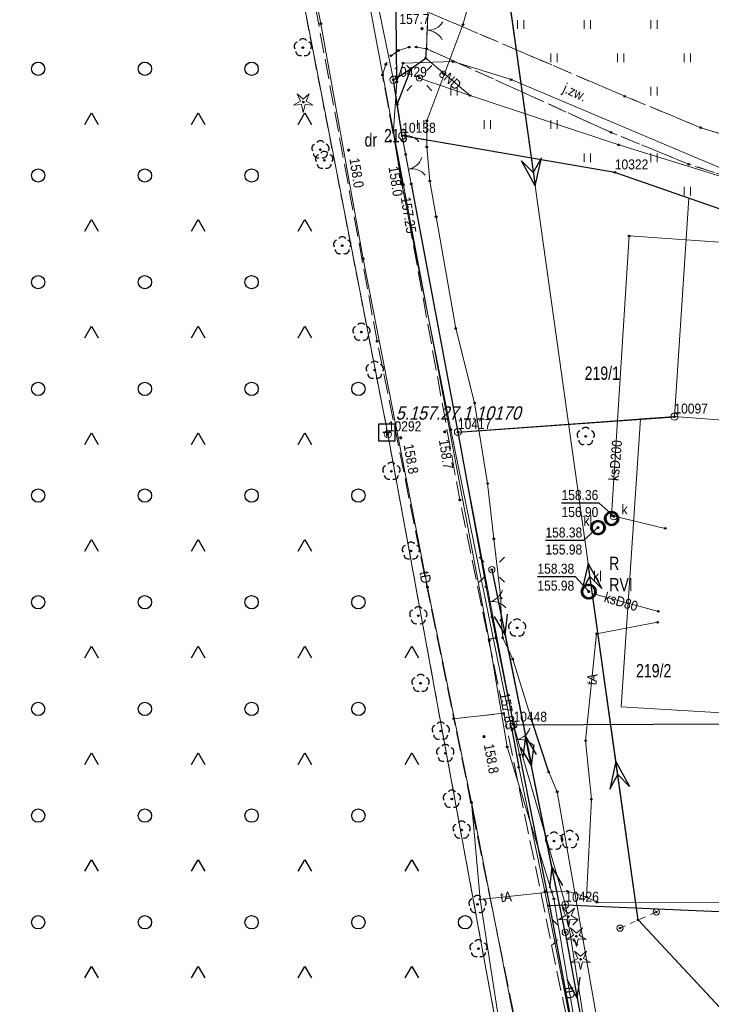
# Model space of a CAD drawing. Header units: metres. Extents: x 5548743 to 5556416, y 5707500 to 5714000.
# Tile 71 of 244: x 5554610 to 5554688, y 5709340 to 5709450. Entities that reach past the tile are written whole.
import ezdxf
from ezdxf.enums import TextEntityAlignment as Align

# ---------------------------------------------------------------- set-up
doc = ezdxf.new("R2010")
doc.units = ezdxf.units.M
for name, pattern in [('1.5_0.75', [2.25, 1.5, -0.75]), ('2.25_0.75', [3, 2.25, -0.75]), ('219-1000', [0]), ('otob_1000', [0]), ('otof_1000', [0]), ('suep_nn_1000', [0]), ('suep_wn_1000', [0]), ('supp_1000', [1.25, 0.625, -0.625])]:
    doc.linetypes.add(name, pattern=pattern)
doc.layers.get('0').update_dxf_attribs({"color": 2, "lineweight": 5})
doc.styles.get("Standard").update_dxf_attribs({"font": 'Working1250', "width": 0.75})
doc.linetypes.add('902-1000', pattern='A,5,0,[1,ksztalty.shx,S=1,R=0,X=0,Y=0],5', length=10)

# ---------------------------------------------------------------- blocks, each defined once
blk = doc.blocks.new('202')
at = {"color": 0, "linetype": 'Continuous', "lineweight": 0}
blk.add_circle((0, 0), 0.4, dxfattribs=at)
blk = doc.blocks.new('203')
at = {"linetype": 'Continuous', "lineweight": 0}
h = blk.add_hatch(color=0, dxfattribs=at)
edge = h.paths.add_edge_path()
edge.add_arc((0, 0), 0.09, 0, 360)
blk = doc.blocks.new('TU04')
at = {"color": 0, "linetype": 'Continuous', "lineweight": 13}
for p, q in [((0, 0), (0, 1)), ((0.7, 0), (0.7, 1))]:
    blk.add_line(p, q, dxfattribs=at)
blk = doc.blocks.new('SUEP3')
at = {"color": 0, "linetype": 'Continuous'}
for p, q in [((18.004, 0), (15.004, 1.125)), ((15.004, 1.125), (16.504, 0)), ((40.504, 0), (37.504, 1.125)), ((37.504, 1.125), (39.004, 0)), ((0, 0), (18.004, 0)), ((18.004, 0), (15.004, -1.125)), ((16.504, 0), (15.004, -1.125)), ((18.004, 0), (40.504, 0)), ((40.504, 0), (37.504, -1.125)), ((39.004, 0), (37.504, -1.125))]:
    blk.add_line(p, q, dxfattribs=at)
blk = doc.blocks.new('OP021')
at = {"linetype": 'Continuous', "lineweight": 13}
h = blk.add_hatch(color=0, dxfattribs=at)
edge = h.paths.add_edge_path()
edge.add_arc((0, 0), 0.1, 0, 360)
at = {"color": 0, "linetype": 'Continuous', "lineweight": -3}
for centre, start, end in [((-0.476, 0.154), 110.388, 213.756), ((0, 0.5), 38.316, 141.684), ((0.476, 0.154), 326.244, 69.612), ((-0.294, -0.404), 182.272, 285.64), ((0.294, -0.404), 254.36, 357.728), ((0.294, -0.404), 254.36, 357.728)]:
    blk.add_arc(centre, 0.5, start, end, dxfattribs=at)
blk = doc.blocks.new('SUEP1')
at = {"color": 0, "linetype": 'Continuous'}
for p, q in [((0, 0), (7.5, 0)), ((7.5, 0), (5.25, 0.75)), ((7.5, 0), (5.25, -0.75)), ((7.5, 0), (22.5, 0)), ((22.5, 0), (20.25, 0.75)), ((22.5, 0), (20.25, -0.75))]:
    blk.add_line(p, q, dxfattribs=at)
blk = doc.blocks.new('US15')
at = {"color": 0, "linetype": 'Continuous', "lineweight": 13}
blk.add_circle((0, 0), 0.35, dxfattribs=at)
blk = doc.blocks.new('OP011')
at = {"linetype": 'Continuous', "lineweight": 13}
h = blk.add_hatch(color=0, dxfattribs=at)
edge = h.paths.add_edge_path()
edge.add_arc((0, 0), 0.1, 0, 360)
at = {"color": 0, "linetype": 'Continuous', "lineweight": 13}
for p, q in [((-1.099, -0.357), (-0.324, 0.105)), ((-0.324, 0.105), (-0.679, 0.935)), ((-0.679, 0.935), (0, 0.341)), ((0, 0.341), (0.679, 0.935)), ((0.679, 0.935), (0.324, 0.105)), ((0.324, 0.105), (1.099, -0.357)), ((-0.2, -0.275), (-1.099, -0.357)), ((-0.2, -0.275), (0, -1.155)), ((0, -1.155), (0.2, -0.275)), ((1.099, -0.357), (0.2, -0.275))]:
    blk.add_line(p, q, dxfattribs=at)
blk = doc.blocks.new('PW01')
at = {"linetype": 'Continuous', "lineweight": 13}
h = blk.add_hatch(color=0, dxfattribs=at)
edge = h.paths.add_edge_path()
edge.add_arc((0, 0), 0.18, 0, 360)
blk = doc.blocks.new('US22')
at = {"color": 0, "linetype": 'Continuous', "lineweight": 0}
blk.add_circle((0, 0), 0.4, dxfattribs=at)
blk = doc.blocks.new('SM05')
at = {"color": 0, "linetype": 'Continuous', "lineweight": 13}
blk.add_circle((0, 0), 0.35, dxfattribs=at)
blk = doc.blocks.new('OK02')
at = {"color": 0, "linetype": 'Continuous', "lineweight": 0}
for centre, start, end in [((-2, 0), 0, 60), ((2, 0), 120, 180)]:
    blk.add_arc(centre, 2, start, end, dxfattribs=at)
blk = doc.blocks.new('SM01')
at = {"color": 0, "linetype": 'Continuous', "lineweight": 13}
for p, q in [((-0.848, 0.848), (-1.414, 1.414)), ((0.849, 0.848), (1.414, 1.414)), ((-0.848, -0.849), (-1.414, -1.414)), ((0.849, -0.849), (1.414, -1.414))]:
    blk.add_line(p, q, dxfattribs=at)
blk.add_circle((0, 0), 0.35, dxfattribs=at)
blk = doc.blocks.new('OK04')
at = {"color": 0, "linetype": 'Continuous', "lineweight": 0}
blk.add_arc((2, 0), 2, 120, 180, dxfattribs=at)
blk = doc.blocks.new('OTZK3')
at = {"color": 0, "linetype": 'Continuous'}
for p, q in [((-0.75, -0.433), (0, 0.866)), ((0, 0.866), (0.75, -0.433))]:
    blk.add_line(p, q, dxfattribs=at)
blk = doc.blocks.new('OTZK1')
at = {"color": 0, "linetype": 'Continuous'}
blk.add_circle((0, 0), 0.75, dxfattribs=at)
blk = doc.blocks.new('PIKIETAW1891')
at = {"color": 0}
blk.add_circle((0, 0), 0.09, dxfattribs=at)
blk = doc.blocks.new('OSSP')
at = {"color": 0}
for p, q in [((-0.939, 0.938), (-0.939, -0.938)), ((-0.939, 0.938), (-0.939, -0.938)), ((0.936, 0.938), (-0.939, 0.938)), ((0.936, 0.938), (-0.939, 0.938)), ((0.45, 0), (-0.45, 0)), ((0.45, 0), (-0.45, 0)), ((0, -0.45), (0, 0.45)), ((0, -0.45), (0, 0.45)), ((0.936, -0.938), (0.936, 0.938)), ((0.936, -0.938), (0.936, 0.938)), ((-0.939, -0.938), (0.936, -0.938)), ((-0.939, -0.938), (0.936, -0.938))]:
    blk.add_line(p, q, dxfattribs=at)

msp = doc.modelspace()

# ---------------------------------------------------------------- linework, layer by layer
at = {"layer": '217-kontur klasyfikacyjny', "color": 3, "linetype": 'CONTINUOUS', "lineweight": 18, "flags": 128}
for points in [[(5554653.12, 5709437.43), (5554659.38, 5709404.11)], [(5554677.02, 5709433.31), (5554653.12, 5709437.43)], [(5554685.36, 5709430.41), (5554677.02, 5709433.31)], [(5554683.72, 5709405.85), (5554685.36, 5709430.41)], [(5554679.91, 5709405.58), (5554683.72, 5709405.85)], [(5554677.75, 5709373.2), (5554679.91, 5709405.58)], [(5554659.38, 5709404.11), (5554665.63, 5709371.19)], [(5554700.92, 5709371.8), (5554677.75, 5709373.2)], [(5554665.63, 5709371.19), (5554671.46, 5709350.94)], [(5554671.46, 5709350.94), (5554677.79, 5709311.3)], [(5554699.15, 5709349.73), (5554671.46, 5709350.94)], [(5554671.46, 5709350.94), (5554699.15, 5709349.73)]]:
    msp.add_lwpolyline(points, dxfattribs=at)
at = {"layer": '218-kontur użytku gruntowego', "color": 3, "linetype": 'CONTINUOUS', "lineweight": 18, "flags": 128}
for points in [[(5554648.67, 5709460.61), (5554652.12, 5709443.72)], [(5554652.12, 5709443.72), (5554648.67, 5709460.61)], [(5554651.5, 5709403.86), (5554641.74, 5709453.92)], [(5554641.74, 5709453.92), (5554651.5, 5709403.86)], [(5554652.12, 5709443.72), (5554653.12, 5709437.43)], [(5554653.12, 5709437.43), (5554652.12, 5709443.72)], [(5554653.12, 5709437.43), (5554677.02, 5709433.31)], [(5554653.12, 5709437.43), (5554659.38, 5709404.11)], [(5554677.02, 5709433.31), (5554653.12, 5709437.43)], [(5554659.38, 5709404.11), (5554653.12, 5709437.43)], [(5554677.02, 5709433.31), (5554685.36, 5709430.41)], [(5554685.36, 5709430.41), (5554677.02, 5709433.31)], [(5554683.72, 5709405.85), (5554685.36, 5709430.41)], [(5554685.36, 5709430.41), (5554683.72, 5709405.85)], [(5554685.36, 5709430.41), (5554717.41, 5709419.25)], [(5554717.41, 5709419.25), (5554685.36, 5709430.41)], [(5554679.91, 5709405.58), (5554683.72, 5709405.85)], [(5554683.72, 5709405.85), (5554679.91, 5709405.58)], [(5554677.75, 5709373.2), (5554679.91, 5709405.58)], [(5554679.91, 5709405.58), (5554677.75, 5709373.2)], [(5554677.29, 5709263.24), (5554651.5, 5709403.86)], [(5554651.5, 5709403.86), (5554677.29, 5709263.24)], [(5554659.38, 5709404.11), (5554665.63, 5709371.19)], [(5554665.63, 5709371.19), (5554659.38, 5709404.11)], [(5554700.92, 5709371.8), (5554677.75, 5709373.2)], [(5554677.75, 5709373.2), (5554700.92, 5709371.8)], [(5554665.63, 5709371.19), (5554671.46, 5709350.94)], [(5554671.46, 5709350.94), (5554665.63, 5709371.19)], [(5554671.46, 5709350.94), (5554677.79, 5709311.3)], [(5554699.15, 5709349.73), (5554671.46, 5709350.94)], [(5554671.46, 5709350.94), (5554699.15, 5709349.73)], [(5554677.79, 5709311.3), (5554671.46, 5709350.94)]]:
    msp.add_lwpolyline(points, dxfattribs=at)
at = {"layer": '219-działka ewidencyjna', "color": 7, "linetype": '219-1000', "lineweight": 18, "flags": 128}
for points in [[(5554648.67, 5709460.61), (5554652.12, 5709443.72)], [(5554651.5, 5709403.86), (5554641.74, 5709453.92)], [(5554652.12, 5709443.72), (5554653.12, 5709437.43)], [(5554653.12, 5709437.43), (5554677.02, 5709433.31)], [(5554653.12, 5709437.43), (5554659.38, 5709404.11)], [(5554677.02, 5709433.31), (5554717.41, 5709419.25)], [(5554683.72, 5709405.85), (5554659.38, 5709404.11)], [(5554683.72, 5709405.85), (5554690.62, 5709405.34)], [(5554651.5, 5709403.86), (5554677.29, 5709263.24)], [(5554659.38, 5709404.11), (5554665.63, 5709371.19)], [(5554665.63, 5709371.19), (5554671.46, 5709350.94)], [(5554671.46, 5709350.94), (5554699.15, 5709349.73)], [(5554671.46, 5709350.94), (5554677.79, 5709311.3)]]:
    msp.add_lwpolyline(points, dxfattribs=at)
at = {"layer": 'brama', "color": 7, "linetype": 'otob_1000', "lineweight": 18, "flags": 128}
for points in [[(5554656, 5709451.36), (5554655.85, 5709447.23)], [(5554653.5, 5709435.34), (5554654.13, 5709432.01)], [(5554662.54, 5709386.7), (5554663.21, 5709383.3)], [(5554665.63, 5709371.19), (5554666.32, 5709367.8)]]:
    msp.add_lwpolyline(points, dxfattribs=at)
at = {"layer": 'furtka', "color": 7, "linetype": 'otof_1000', "lineweight": 18, "flags": 128}
msp.add_lwpolyline([(5554653.12, 5709437.43), (5554653.5, 5709435.34)], dxfattribs=at)
at = {"layer": 'jezdnia', "color": 7, "linetype": '2.25_0.75', "lineweight": 18, "flags": 128}
for points in [[(5554658.91, 5709371.87), (5554664.53, 5709372.48), (5554659.59, 5709396.48), (5554650.9, 5709444.26), (5554651.28, 5709445.47), (5554651.86, 5709446.44), (5554652.7, 5709447.03), (5554653.9, 5709447.4), (5554654.71, 5709447.41), (5554655.85, 5709447.23), (5554656, 5709451.36), (5554653.44, 5709452.64), (5554652, 5709453.72), (5554650.59, 5709454.9), (5554649.2, 5709456.29), (5554648.4, 5709457.78), (5554639.8, 5709504.06), (5554632.33, 5709545.21), (5554629.23, 5709561.24), (5554627.12, 5709570.55), (5554621.55, 5709603.11), (5554618.97, 5709615.17), (5554615.23, 5709635.78), (5554612.33, 5709652.7), (5554606.36, 5709651.55), (5554608.39, 5709640.6), (5554611.47, 5709624.79), (5554615.91, 5709599.59), (5554620.58, 5709573.98), (5554624.02, 5709556.46), (5554630.29, 5709523.6), (5554636.37, 5709489.81), (5554643.04, 5709453.66), (5554650.3, 5709414.32)], [(5554655.85, 5709447.23), (5554676.6, 5709437.82), (5554685.33, 5709434.23), (5554692.83, 5709431.86), (5554692.5, 5709432.29), (5554704.87, 5709428.45), (5554705.72, 5709431.93), (5554693.8, 5709436.12), (5554686.67, 5709438.35), (5554678.15, 5709441.88), (5554656, 5709451.36)], [(5554676.47, 5709280.8), (5554681.97, 5709281.91), (5554673.27, 5709330.14), (5554664.53, 5709372.48), (5554658.91, 5709371.87), (5554667.57, 5709329.23)]]:
    msp.add_lwpolyline(points, close=True, dxfattribs=at)
at = {"layer": 'obudowa ochronna przewodu', "color": 7, "linetype": 'CONTINUOUS', "lineweight": 25, "flags": 128}
for points in [[(5554652.51, 5709443.5), (5554652.39, 5709455.14)], [(5554653.08, 5709431.98), (5554652.12, 5709438.04)], [(5554669.59, 5709365.87), (5554667.67, 5709371.77)], [(5554665.46, 5709370.64), (5554666.22, 5709366.41)]]:
    msp.add_lwpolyline(points, dxfattribs=at)
at = {"layer": 'ogrodzenie trwałe', "color": 7, "linetype": '902-1000', "lineweight": 25, "flags": 128}
for points in [[(5554654.11, 5709445), (5554655.76, 5709446.15), (5554655.85, 5709447.23)], [(5554652.56, 5709440.96), (5554652.12, 5709443.72), (5554654.11, 5709445)], [(5554652.56, 5709440.96), (5554654.11, 5709445)], [(5554653.12, 5709437.43), (5554652.56, 5709440.96)], [(5554717.54, 5709416.42), (5554717.41, 5709419.25), (5554677.02, 5709433.31), (5554653.12, 5709437.43)], [(5554654.13, 5709432.01), (5554659.38, 5709404.11)], [(5554659.38, 5709404.11), (5554683.73, 5709405.83)], [(5554659.38, 5709404.11), (5554662.54, 5709386.7)], [(5554663.21, 5709383.3), (5554665.63, 5709371.19)], [(5554665.63, 5709371.19), (5554689.3, 5709371.3), (5554690.08, 5709379.58)], [(5554666.32, 5709367.8), (5554669.66, 5709350.84)], [(5554669.66, 5709350.84), (5554671.46, 5709350.94), (5554699.15, 5709349.73)], [(5554669.66, 5709350.84), (5554672.91, 5709333.58)]]:
    msp.add_lwpolyline(points, dxfattribs=at)
at = {"layer": 'osadnik  szambo', "color": 34, "linetype": 'CONTINUOUS', "lineweight": 18, "flags": 128}
for points in [[(5554675.57, 5709392.77), (5554675.44, 5709392.7), (5554675.29, 5709392.64), (5554675.14, 5709392.63), (5554674.99, 5709392.65), (5554674.84, 5709392.69), (5554674.71, 5709392.77), (5554674.59, 5709392.87), (5554674.5, 5709393), (5554674.44, 5709393.13), (5554674.4, 5709393.28), (5554674.4, 5709393.43), (5554674.44, 5709393.58), (5554674.49, 5709393.73), (5554674.58, 5709393.85), (5554674.7, 5709393.95), (5554674.83, 5709394.02), (5554674.98, 5709394.08), (5554675.13, 5709394.09), (5554675.28, 5709394.07), (5554675.43, 5709394.03), (5554675.56, 5709393.95), (5554675.67, 5709393.85), (5554675.76, 5709393.72), (5554675.83, 5709393.59), (5554675.86, 5709393.44), (5554675.86, 5709393.29), (5554675.83, 5709393.14), (5554675.77, 5709392.99), (5554675.68, 5709392.87)], [(5554674.54, 5709385.55), (5554674.4, 5709385.47), (5554674.25, 5709385.42), (5554674.09, 5709385.4), (5554673.93, 5709385.42), (5554673.78, 5709385.47), (5554673.65, 5709385.54), (5554673.53, 5709385.65), (5554673.43, 5709385.78), (5554673.36, 5709385.92), (5554673.33, 5709386.08), (5554673.32, 5709386.24), (5554673.36, 5709386.39), (5554673.43, 5709386.54), (5554673.51, 5709386.66), (5554673.63, 5709386.77), (5554673.77, 5709386.86), (5554673.92, 5709386.91), (5554674.08, 5709386.92), (5554674.24, 5709386.91), (5554674.39, 5709386.86), (5554674.52, 5709386.78), (5554674.64, 5709386.68), (5554674.74, 5709386.55), (5554674.81, 5709386.41), (5554674.84, 5709386.25), (5554674.85, 5709386.09), (5554674.81, 5709385.94), (5554674.75, 5709385.79), (5554674.66, 5709385.67)]]:
    msp.add_lwpolyline(points, close=True, dxfattribs=at)
at = {"layer": 'przewód elektroenergetyczny niskiego napięcia', "color": 1, "linetype": 'suep_nn_1000', "lineweight": 18, "flags": 128}
for points in [[(5554663.19, 5709388.64), (5554671.44, 5709347.83)], [(5554671.44, 5709347.83), (5554679.2, 5709305.56)]]:
    msp.add_lwpolyline(points, dxfattribs=at)
at = {"layer": 'przewód elektroenergetyczny podziemny', "color": 1, "linetype": 'CONTINUOUS', "lineweight": 18, "flags": 128}
for points in [[(5554655.76, 5709446.15), (5554660.74, 5709441.96)], [(5554655.04, 5709443.92), (5554660.74, 5709441.96)], [(5554660.74, 5709441.96), (5554677.46, 5709436.41), (5554693.1, 5709431.56), (5554704.45, 5709426.73), (5554725.13, 5709416.15), (5554733.57, 5709413.73), (5554739.56, 5709410.89)]]:
    msp.add_lwpolyline(points, dxfattribs=at)
at = {"layer": 'przewód elektroenergetyczny wysokiego napięcia', "color": 1, "linetype": 'suep_wn_1000', "lineweight": 18, "flags": 128}
for points in [[(5554662.44, 5709471.93), (5554679.64, 5709349.23)], [(5554679.64, 5709349.23), (5554744.22, 5709279.88)]]:
    msp.add_lwpolyline(points, dxfattribs=at)
at = {"layer": 'przewód kanalizacyjny', "color": 34, "linetype": 'CONTINUOUS', "lineweight": 18, "flags": 128}
for points in [[(5554722.08, 5709423.65), (5554690.35, 5709425.37), (5554678.63, 5709426.17), (5554676.64, 5709394.72)], [(5554676.64, 5709394.72), (5554682.7, 5709393.27)], [(5554674.78, 5709385.88), (5554681.92, 5709383.94)]]:
    msp.add_lwpolyline(points, dxfattribs=at)
at = {"layer": 'przewód telekomunikacyjny podziemny', "color": 30, "linetype": 'CONTINUOUS', "lineweight": 18, "flags": 128}
for points in [[(5554612.33, 5709652.7), (5554619.55, 5709609.98), (5554623.12, 5709589.54), (5554629.02, 5709556.89), (5554636.14, 5709518.27), (5554642.17, 5709487.96), (5554645.79, 5709471.05), (5554649.61, 5709451.24), (5554662.91, 5709380.65), (5554664.92, 5709368.69), (5554670.16, 5709351.61), (5554673.16, 5709333.79), (5554678.66, 5709299.63), (5554685.34, 5709263.51), (5554690.84, 5709235.53), (5554692.14, 5709229.68), (5554697.24, 5709225.07)], [(5554617.57, 5709627.13), (5554626.14, 5709581.23), (5554633.6, 5709540.88), (5554642.21, 5709491.81), (5554647.76, 5709461.21), (5554649.7, 5709456.93), (5554652.39, 5709455.14), (5554652.51, 5709443.5)], [(5554611.99, 5709620), (5554619.29, 5709585.94), (5554626.13, 5709546.96), (5554633.52, 5709506.36), (5554639.31, 5709474.86), (5554643.97, 5709450.04), (5554648.73, 5709423.61), (5554655.96, 5709386.68), (5554660.9, 5709362.42)], [(5554676.54, 5709329.33), (5554670.54, 5709363.65), (5554669.59, 5709365.87), (5554667.67, 5709371.77), (5554665.54, 5709378.57), (5554664.42, 5709380.97), (5554664.25, 5709382.94), (5554664.22, 5709385.43), (5554663.42, 5709392.1), (5554662.72, 5709398.32), (5554661.26, 5709407.38), (5554659.13, 5709415.76), (5554656.93, 5709428.32), (5554656.22, 5709432.34), (5554655.88, 5709436.18), (5554655.88, 5709439.12), (5554659.95, 5709449.93), (5554660.94, 5709453.48)], [(5554652.51, 5709443.5), (5554653.23, 5709445.6), (5554658.84, 5709445.78), (5554665.36, 5709443.75), (5554692.5, 5709432.29), (5554732.02, 5709418.51), (5554744.31, 5709415.37), (5554751.75, 5709414.21), (5554752.44, 5709418.55), (5554774.63, 5709416.61), (5554793.76, 5709413.67)], [(5554652.51, 5709443.5), (5554652.12, 5709438.04), (5554653.08, 5709431.98), (5554658.59, 5709404.37), (5554665.46, 5709370.64), (5554666.22, 5709366.41), (5554669.17, 5709352.45), (5554672.81, 5709333.76), (5554674.25, 5709325.93), (5554679.24, 5709299.24), (5554680.58, 5709291.84), (5554680.9, 5709290.42), (5554686.68, 5709259.86), (5554688.73, 5709249.23), (5554691.59, 5709233.9), (5554692.6, 5709230.4), (5554697.27, 5709225.75)], [(5554673.83, 5709351.81), (5554674.39, 5709362.81), (5554673.74, 5709369.4), (5554674.97, 5709381.42), (5554681.83, 5709382.71)], [(5554660.89, 5709362.48), (5554668.41, 5709324.24), (5554676.22, 5709284.72), (5554682.3, 5709253.08), (5554682.04, 5709246.68)], [(5554660.89, 5709362.48), (5554661.87, 5709351.54), (5554663.89, 5709338.44), (5554667.5, 5709318.8)], [(5554661.87, 5709351.54), (5554669.95, 5709352.39), (5554671.69, 5709352.47), (5554673.83, 5709351.81)], [(5554673.83, 5709351.81), (5554675, 5709351.24), (5554690.62, 5709351.16), (5554696.15, 5709350.75), (5554697.92, 5709349.95), (5554698.76, 5709348.98), (5554708.91, 5709340.95)]]:
    msp.add_lwpolyline(points, dxfattribs=at)
at = {"layer": 'rzedna-Atr2', "color": 7, "flags": 128}
for points in [[(5554676.9, 5709394.64), (5554675.26, 5709396.11), (5554671.025, 5709396.11)], [(5554675.13, 5709393.36), (5554673.5, 5709391.9), (5554669.217, 5709391.9)], [(5554674.09, 5709386.16), (5554672.6, 5709387.83), (5554668.317, 5709387.83)]]:
    msp.add_lwpolyline(points, dxfattribs=at)
at = {"layer": 'studnia kanalizacyjna', "color": 34, "linetype": 'CONTINUOUS', "lineweight": 18, "flags": 128}
msp.add_lwpolyline([(5554677.02, 5709393.76), (5554676.89, 5709393.7), (5554676.74, 5709393.67), (5554676.59, 5709393.66), (5554676.44, 5709393.7), (5554676.3, 5709393.76), (5554676.18, 5709393.84), (5554676.08, 5709393.96), (5554676.01, 5709394.09), (5554675.95, 5709394.23), (5554675.94, 5709394.38), (5554675.96, 5709394.53), (5554676, 5709394.67), (5554676.07, 5709394.8), (5554676.18, 5709394.91), (5554676.29, 5709395.01), (5554676.43, 5709395.07), (5554676.58, 5709395.1), (5554676.73, 5709395.11), (5554676.87, 5709395.07), (5554677.02, 5709395.01), (5554677.14, 5709394.93), (5554677.24, 5709394.81), (5554677.31, 5709394.68), (5554677.37, 5709394.54), (5554677.38, 5709394.39), (5554677.36, 5709394.24), (5554677.32, 5709394.1), (5554677.25, 5709393.97), (5554677.14, 5709393.86)], close=True, dxfattribs=at)
at = {"layer": 'słup przewodów napowietrznych', "color": 7, "linetype": 'supp_1000', "lineweight": 18, "flags": 128}
msp.add_lwpolyline([(5554677.6, 5709348.31), (5554681.68, 5709350.13)], dxfattribs=at)
at = {"layer": 'teren zalesiony', "color": 7, "linetype": '1.5_0.75', "lineweight": 18, "flags": 128}
msp.add_lwpolyline([(5554677.26, 5709263.47), (5554651.5, 5709403.86), (5554641.75, 5709453.76), (5554550.35, 5709468.43), (5554462.74, 5709482.49), (5554433.1, 5709257.27), (5554664.37, 5709223.95), (5554674.34, 5709223.88), (5554680.38, 5709228.29)], close=True, dxfattribs=at)
at = {"layer": 'trawnik', "color": 7, "linetype": '1.5_0.75', "lineweight": 18, "flags": 128}
msp.add_lwpolyline([(5554727.64, 5709450.9), (5554724.68, 5709426.59), (5554757.87, 5709416.95), (5554772.01, 5709415.25), (5554773.26, 5709459.06), (5554780.18, 5709458.78), (5554779.96, 5709450.74), (5554781.85, 5709450.62), (5554781.69, 5709437.99), (5554784.8, 5709437.78), (5554784.01, 5709414.2), (5554789.75, 5709408.83), (5554792.17, 5709408.15), (5554790.41, 5709387.57), (5554802.8, 5709386.67), (5554801.44, 5709375.64), (5554800.91, 5709357.82), (5554768.14, 5709356.77), (5554769.12, 5709369.01), (5554770.38, 5709389.28), (5554738.04, 5709391.38), (5554730.86, 5709389.46), (5554722.77, 5709390.26), (5554724.65, 5709413.05), (5554732.69, 5709412.52), (5554739.64, 5709412.03), (5554753.51, 5709411.17), (5554753.66, 5709414.48), (5554704.87, 5709428.45), (5554692.5, 5709432.29), (5554692.83, 5709431.86), (5554685.33, 5709434.23), (5554676.6, 5709437.82), (5554655.85, 5709447.23), (5554655.76, 5709446.15), (5554654.11, 5709445), (5554652.56, 5709440.96), (5554653.12, 5709437.43), (5554677.02, 5709433.31), (5554717.41, 5709419.25), (5554717.54, 5709416.42), (5554717.62, 5709414.65), (5554719.64, 5709370.88), (5554743.52, 5709348.14), (5554775, 5709313.63), (5554793.8, 5709300.1), (5554795.08, 5709306.35), (5554810.05, 5709296.6), (5554825.25, 5709374.48), (5554831.48, 5709406.36), (5554832.35, 5709410.28), (5554832.75, 5709412.56), (5554839.74, 5709414.78), (5554840.51, 5709419.62), (5554834.53, 5709422.53), (5554797.11, 5709426.1), (5554790.45, 5709426.67), (5554790.88, 5709431.27), (5554797.87, 5709441.66), (5554798.47, 5709447.83), (5554793.98, 5709449.73), (5554780.18, 5709458.78), (5554780.49, 5709460.82), (5554771.07, 5709460.89), (5554696.08, 5709461.46), (5554665.48, 5709465), (5554649.95, 5709466.04), (5554648.86, 5709466.15), (5554648.23, 5709464.25), (5554649.01, 5709460.91), (5554656.12, 5709452.5), (5554656, 5709451.36), (5554678.15, 5709441.88), (5554686.67, 5709438.35), (5554693.8, 5709436.12), (5554705.72, 5709431.93), (5554709.18, 5709453.37)], close=True, dxfattribs=at)

# ---------------------------------------------------------------- block references
at = {"layer": '202-punkt graniczny', "color": 7, "linetype": 'CONTINUOUS', "lineweight": 18}
for p in [(5554652.12, 5709443.72), (5554653.12, 5709437.43), (5554683.72, 5709405.85), (5554659.38, 5709404.11), (5554651.5, 5709403.86), (5554665.63, 5709371.19), (5554671.46, 5709350.94)]:
    msp.add_blockref('202', p, dxfattribs=at)
at = {"layer": '203-punkt graniczny', "color": 7, "linetype": 'CONTINUOUS', "lineweight": 18}
msp.add_blockref('203', (5554677.02, 5709433.31), dxfattribs=at)
at = {"layer": 'brama', "color": 7, "linetype": 'CONTINUOUS', "lineweight": 18}
for p, rotation in [((5554655.925, 5709449.295), 267.92), ((5554653.815, 5709433.675), 280.713), ((5554662.875, 5709385), 281.148), ((5554665.975, 5709369.495), 281.505)]:
    msp.add_blockref('OK02', p, dxfattribs=dict(at, rotation=rotation))
at = {"layer": 'drzewo iglaste', "color": 94, "linetype": 'CONTINUOUS', "lineweight": 18}
for p in [(5554641.99, 5709441.22), (5554671.8, 5709349.61), (5554672.7, 5709347.4), (5554673.17, 5709344.8)]:
    msp.add_blockref('OP011', p, dxfattribs=at)
at = {"layer": 'drzewo liściaste', "color": 94, "linetype": 'CONTINUOUS', "lineweight": 18}
for p in [(5554641.95, 5709447.35), (5554643.92, 5709435.86), (5554644.35, 5709434.68), (5554646.37, 5709425.07), (5554648.53, 5709415.35), (5554650.03, 5709411.07), (5554673.75, 5709403.62), (5554651.9, 5709399.7), (5554654.1, 5709390.74), (5554654.93, 5709383.46), (5554666.04, 5709382.09), (5554655.18, 5709375.85), (5554657.45, 5709370.48), (5554657.96, 5709367.98), (5554658.7, 5709362.83), (5554659.8, 5709359.35), (5554670.19, 5709358.11), (5554671.95, 5709358.29), (5554661.58, 5709350.98), (5554661.69, 5709346.01)]:
    msp.add_blockref('OP021', p, dxfattribs=at)
at = {"layer": 'furtka', "color": 7, "linetype": 'CONTINUOUS', "lineweight": 18, "rotation": 280.305}
msp.add_blockref('OK04', (5554653.12, 5709437.43), dxfattribs=at)
at = {"layer": 'latarnia', "color": 7, "linetype": 'CONTINUOUS', "lineweight": 18}
for p in [(5554655.04, 5709443.92), (5554663.19, 5709388.64), (5554671.44, 5709347.83)]:
    msp.add_blockref('SM01', p, dxfattribs=at)
at = {"layer": 'pikieta naturalna', "color": 7, "linetype": 'CONTINUOUS', "lineweight": 13}
for p in [(5554655.34, 5709449.48), (5554651.79, 5709436.84), (5554647.09, 5709435.82), (5554652.95, 5709403.46), (5554657.9, 5709404.14), (5554662.32, 5709369.85)]:
    msp.add_blockref('PW01', p, dxfattribs=at)
at = {"layer": 'przewód elektroenergetyczny niskiego napięcia', "color": 1, "linetype": 'CONTINUOUS', "lineweight": 18}
for p, rotation in [((5554663.19, 5709388.64), 281.429), ((5554671.44, 5709347.83), 101.429), ((5554671.44, 5709347.83), 280.403)]:
    msp.add_blockref('SUEP1', p, dxfattribs=dict(at, rotation=rotation))
at = {"layer": 'przewód elektroenergetyczny wysokiego napięcia', "color": 1, "linetype": 'CONTINUOUS', "lineweight": 18}
for p, rotation in [((5554662.44, 5709471.93), 277.98), ((5554679.64, 5709349.23), 97.98), ((5554679.64, 5709349.23), 312.96)]:
    msp.add_blockref('SUEP3', p, dxfattribs=dict(at, rotation=rotation))
at = {"layer": 'Punkt roboczy BDOT GESUT K1', "color": 6, "linetype": 'CONTINUOUS', "lineweight": 18}
for p in [(5554643.97, 5709450.04), (5554659.95, 5709449.93), (5554655.34, 5709449.48), (5554641.95, 5709447.35), (5554652.7, 5709447.03), (5554653.9, 5709447.4), (5554654.71, 5709447.41), (5554655.85, 5709447.23), (5554655.85, 5709447.23), (5554655.85, 5709447.23), (5554655.85, 5709447.23), (5554655.85, 5709447.23), (5554651.28, 5709445.47), (5554651.86, 5709446.44), (5554653.23, 5709445.6), (5554655.76, 5709446.15), (5554655.76, 5709446.15), (5554655.76, 5709446.15), (5554658.84, 5709445.78), (5554650.9, 5709444.26), (5554654.11, 5709445), (5554654.11, 5709445), (5554654.11, 5709445), (5554654.11, 5709445), (5554652.12, 5709443.72), (5554652.51, 5709443.5), (5554652.51, 5709443.5), (5554652.51, 5709443.5), (5554652.51, 5709443.5), (5554655.04, 5709443.92), (5554655.04, 5709443.92), (5554655.04, 5709443.92), (5554665.36, 5709443.75), (5554641.99, 5709441.22), (5554652.56, 5709440.96), (5554652.56, 5709440.96), (5554652.56, 5709440.96), (5554652.56, 5709440.96), (5554660.74, 5709441.96), (5554660.74, 5709441.96), (5554660.74, 5709441.96), (5554678.15, 5709441.88), (5554678.15, 5709441.88), (5554655.88, 5709439.12), (5554652.12, 5709438.04), (5554652.12, 5709438.04), (5554676.6, 5709437.82), (5554676.6, 5709437.82), (5554686.67, 5709438.35), (5554686.67, 5709438.35), (5554651.79, 5709436.84), (5554653.12, 5709437.43), (5554653.12, 5709437.43), (5554653.12, 5709437.43), (5554653.12, 5709437.43), (5554643.92, 5709435.86), (5554647.09, 5709435.82), (5554655.88, 5709436.18), (5554677.46, 5709436.41), (5554644.35, 5709434.68), (5554653.5, 5709435.34), (5554653.5, 5709435.34), (5554677.02, 5709433.31), (5554677.02, 5709433.31), (5554685.33, 5709434.23), (5554685.33, 5709434.23), (5554656.22, 5709432.34), (5554653.08, 5709431.98), (5554653.08, 5709431.98), (5554653.24, 5709431.93), (5554654.13, 5709432.01), (5554654.13, 5709432.01), (5554656.93, 5709428.32), (5554678.63, 5709426.17), (5554646.37, 5709425.07), (5554648.73, 5709423.61), (5554659.13, 5709415.76), (5554648.53, 5709415.35), (5554650.3, 5709414.32), (5554650.03, 5709411.07), (5554661.26, 5709407.38), (5554683.73, 5709405.83), (5554651.5, 5709403.86), (5554652.95, 5709403.46), (5554657.9, 5709404.14), (5554658.59, 5709404.37), (5554659.38, 5709404.11), (5554659.38, 5709404.11), (5554659.38, 5709404.11), (5554673.75, 5709403.62), (5554651.9, 5709399.7), (5554662.72, 5709398.32), (5554659.59, 5709396.48), (5554675.96, 5709394.53), (5554676, 5709394.67), (5554676.07, 5709394.8), (5554676.18, 5709394.91), (5554676.29, 5709395.01), (5554676.43, 5709395.07), (5554676.58, 5709395.1), (5554676.64, 5709394.72), (5554676.64, 5709394.72), (5554676.73, 5709395.11), (5554676.87, 5709395.07), (5554676.9, 5709394.64), (5554677.02, 5709395.01), (5554677.14, 5709394.93), (5554677.24, 5709394.81), (5554677.31, 5709394.68), (5554677.37, 5709394.54), (5554674.4, 5709393.43), (5554674.44, 5709393.58), (5554674.49, 5709393.73), (5554674.58, 5709393.85), (5554674.7, 5709393.95), (5554674.83, 5709394.02), (5554674.98, 5709394.08), (5554675.13, 5709394.09), (5554675.28, 5709394.07), (5554675.43, 5709394.03), (5554675.56, 5709393.95), (5554675.67, 5709393.85), (5554675.76, 5709393.72), (5554675.83, 5709393.59), (5554675.86, 5709393.44), (5554675.94, 5709394.38), (5554675.95, 5709394.23), (5554676.01, 5709394.09), (5554676.08, 5709393.96), (5554676.18, 5709393.84), (5554676.3, 5709393.76), (5554676.44, 5709393.7), (5554676.59, 5709393.66), (5554676.74, 5709393.67), (5554676.89, 5709393.7), (5554677.02, 5709393.76), (5554677.14, 5709393.86), (5554677.25, 5709393.97), (5554677.32, 5709394.1), (5554677.36, 5709394.24), (5554677.38, 5709394.39), (5554674.4, 5709393.28), (5554674.44, 5709393.13), (5554674.5, 5709393), (5554674.59, 5709392.87), (5554674.71, 5709392.77), (5554674.84, 5709392.69), (5554674.99, 5709392.65), (5554675.14, 5709392.63), (5554675.29, 5709392.64), (5554675.44, 5709392.7), (5554675.57, 5709392.77), (5554675.68, 5709392.87), (5554675.77, 5709392.99), (5554675.83, 5709393.14), (5554675.86, 5709393.29), (5554682.7, 5709393.27), (5554663.42, 5709392.1), (5554654.1, 5709390.74), (5554663.19, 5709388.64), (5554663.19, 5709388.64), (5554663.19, 5709388.64), (5554655.96, 5709386.68), (5554662.54, 5709386.7), (5554662.54, 5709386.7), (5554673.63, 5709386.77), (5554673.77, 5709386.86), (5554673.92, 5709386.91), (5554674.08, 5709386.92), (5554674.24, 5709386.91), (5554674.39, 5709386.86), (5554674.52, 5709386.78), (5554674.64, 5709386.68), (5554673.32, 5709386.24), (5554673.33, 5709386.08), (5554673.36, 5709386.39), (5554673.36, 5709385.92), (5554673.43, 5709386.54), (5554673.43, 5709385.78), (5554673.51, 5709386.66), (5554673.53, 5709385.65), (5554674.66, 5709385.67), (5554674.74, 5709386.55), (5554674.75, 5709385.79), (5554674.78, 5709385.88), (5554674.81, 5709386.41), (5554674.81, 5709385.94), (5554674.84, 5709386.25), (5554674.85, 5709386.09), (5554664.22, 5709385.43), (5554673.65, 5709385.54), (5554673.78, 5709385.47), (5554673.93, 5709385.42), (5554674.09, 5709385.4), (5554674.25, 5709385.42), (5554674.4, 5709385.47), (5554674.54, 5709385.55), (5554654.93, 5709383.46), (5554681.92, 5709383.94), (5554663.21, 5709383.3), (5554663.21, 5709383.3), (5554664.25, 5709382.94), (5554681.83, 5709382.71), (5554666.04, 5709382.09), (5554674.97, 5709381.42), (5554662.91, 5709380.65), (5554664.42, 5709380.97), (5554665.54, 5709378.57), (5554655.18, 5709375.85), (5554664.53, 5709372.48), (5554664.53, 5709372.48), (5554658.91, 5709371.87), (5554658.91, 5709371.87), (5554665.63, 5709371.19), (5554665.63, 5709371.19), (5554665.63, 5709371.19), (5554667.67, 5709371.77), (5554667.67, 5709371.77), (5554657.45, 5709370.48), (5554665.46, 5709370.64), (5554665.46, 5709370.64), (5554665.46, 5709370.64), (5554662.32, 5709369.85), (5554673.74, 5709369.4), (5554657.96, 5709367.98), (5554664.92, 5709368.69), (5554666.32, 5709367.8), (5554666.32, 5709367.8), (5554666.22, 5709366.41), (5554666.22, 5709366.41), (5554669.59, 5709365.87), (5554669.59, 5709365.87), (5554670.54, 5709363.65), (5554658.7, 5709362.83), (5554660.89, 5709362.48), (5554660.89, 5709362.48), (5554660.9, 5709362.42), (5554674.39, 5709362.81), (5554659.8, 5709359.35), (5554670.19, 5709358.11), (5554671.95, 5709358.29), (5554669.17, 5709352.45), (5554669.95, 5709352.39), (5554671.69, 5709352.47), (5554661.87, 5709351.54), (5554661.87, 5709351.54), (5554670.16, 5709351.61), (5554673.83, 5709351.81), (5554673.83, 5709351.81), (5554673.83, 5709351.81), (5554675, 5709351.24), (5554661.58, 5709350.98), (5554669.66, 5709350.84), (5554669.66, 5709350.84), (5554669.66, 5709350.84), (5554671.46, 5709350.94), (5554681.68, 5709350.13), (5554671.8, 5709349.61), (5554679.64, 5709349.23), (5554679.64, 5709349.23), (5554677.6, 5709348.31), (5554671.44, 5709347.83), (5554671.44, 5709347.83), (5554671.44, 5709347.83), (5554672.7, 5709347.4), (5554661.69, 5709346.01), (5554673.17, 5709344.8)]:
    msp.add_blockref('PIKIETAW1891', p, dxfattribs=at)
at = {"layer": 'rzedna', "color": 30, "linetype": 'CONTINUOUS', "lineweight": 18}
for p in [(5554653.24, 5709431.93), (5554665.46, 5709370.64)]:
    msp.add_blockref('PW01', p, dxfattribs=at)
at = {"layer": 'rzedna', "color": 34, "linetype": 'CONTINUOUS', "lineweight": 18}
for p in [(5554676.9, 5709394.64), (5554675.13, 5709393.36), (5554674.09, 5709386.16)]:
    msp.add_blockref('PW01', p, dxfattribs=at)
at = {"layer": 'Szczegółowa osnowa geodezyjna pozioma', "color": 7, "linetype": 'CONTINUOUS', "lineweight": 13}
msp.add_blockref('OSSP', (5554651.381, 5709404.052), dxfattribs=at)
at = {"layer": 'słup przewodów napowietrznych', "color": 7, "linetype": 'CONTINUOUS', "lineweight": 18}
for name, p in [('US15', (5554655.04, 5709443.92)), ('US15', (5554663.19, 5709388.64)), ('SM05', (5554681.68, 5709350.13)), ('US15', (5554671.44, 5709347.83)), ('SM05', (5554677.6, 5709348.31))]:
    msp.add_blockref(name, p, dxfattribs=at)
at = {"layer": 'teren zalesiony', "color": 7, "linetype": 'CONTINUOUS', "lineweight": 18}
for name, p in [('OTZK1', (5554612.186, 5709444.966)), ('OTZK1', (5554624.186, 5709444.966)), ('OTZK1', (5554636.186, 5709444.966)), ('OTZK3', (5554618.186, 5709439.146)), ('OTZK3', (5554630.186, 5709439.146)), ('OTZK3', (5554642.186, 5709439.146)), ('OTZK1', (5554612.186, 5709432.966)), ('OTZK1', (5554624.186, 5709432.966)), ('OTZK1', (5554636.186, 5709432.966)), ('OTZK3', (5554618.186, 5709427.146)), ('OTZK3', (5554630.186, 5709427.146)), ('OTZK3', (5554642.186, 5709427.146)), ('OTZK1', (5554612.186, 5709420.966)), ('OTZK1', (5554624.186, 5709420.966)), ('OTZK1', (5554636.186, 5709420.966)), ('OTZK3', (5554618.186, 5709415.146)), ('OTZK3', (5554630.186, 5709415.146)), ('OTZK3', (5554642.186, 5709415.146)), ('OTZK1', (5554612.186, 5709408.966)), ('OTZK1', (5554624.186, 5709408.966)), ('OTZK1', (5554636.186, 5709408.966)), ('OTZK1', (5554648.186, 5709408.966)), ('OTZK3', (5554618.186, 5709403.146)), ('OTZK3', (5554630.186, 5709403.146)), ('OTZK3', (5554642.186, 5709403.146)), ('OTZK1', (5554612.186, 5709396.966)), ('OTZK1', (5554624.186, 5709396.966)), ('OTZK1', (5554636.186, 5709396.966)), ('OTZK1', (5554648.186, 5709396.966)), ('OTZK3', (5554618.186, 5709391.146)), ('OTZK3', (5554630.186, 5709391.146)), ('OTZK3', (5554642.186, 5709391.146)), ('OTZK1', (5554612.186, 5709384.966)), ('OTZK1', (5554624.186, 5709384.966)), ('OTZK1', (5554636.186, 5709384.966)), ('OTZK1', (5554648.186, 5709384.966)), ('OTZK3', (5554618.186, 5709379.146)), ('OTZK3', (5554630.186, 5709379.146)), ('OTZK3', (5554642.186, 5709379.146)), ('OTZK3', (5554654.186, 5709379.146)), ('OTZK1', (5554612.186, 5709372.966)), ('OTZK1', (5554624.186, 5709372.966)), ('OTZK1', (5554636.186, 5709372.966)), ('OTZK1', (5554648.186, 5709372.966)), ('OTZK3', (5554618.186, 5709367.146)), ('OTZK3', (5554630.186, 5709367.146)), ('OTZK3', (5554642.186, 5709367.146)), ('OTZK3', (5554654.186, 5709367.146)), ('OTZK1', (5554612.186, 5709360.966)), ('OTZK1', (5554624.186, 5709360.966)), ('OTZK1', (5554636.186, 5709360.966)), ('OTZK1', (5554648.186, 5709360.966)), ('OTZK3', (5554618.186, 5709355.146)), ('OTZK3', (5554630.186, 5709355.146)), ('OTZK3', (5554642.186, 5709355.146)), ('OTZK3', (5554654.186, 5709355.146)), ('OTZK1', (5554612.186, 5709348.966)), ('OTZK1', (5554624.186, 5709348.966)), ('OTZK1', (5554636.186, 5709348.966)), ('OTZK1', (5554648.186, 5709348.966)), ('OTZK1', (5554660.186, 5709348.966)), ('OTZK3', (5554618.186, 5709343.146)), ('OTZK3', (5554630.186, 5709343.146)), ('OTZK3', (5554642.186, 5709343.146)), ('OTZK3', (5554654.186, 5709343.146))]:
    msp.add_blockref(name, p, dxfattribs=at)
at = {"layer": 'trawnik', "color": 7, "linetype": 'CONTINUOUS', "lineweight": 18}
for p in [(5554666.079, 5709449.449), (5554673.579, 5709449.449), (5554681.079, 5709449.449), (5554669.829, 5709445.699), (5554677.329, 5709445.699), (5554684.829, 5709445.699), (5554658.579, 5709441.949), (5554681.079, 5709441.949), (5554654.829, 5709438.199), (5554662.329, 5709438.199), (5554669.829, 5709438.199), (5554673.579, 5709434.449), (5554681.079, 5709434.449), (5554684.829, 5709430.699)]:
    msp.add_blockref('TU04', p, dxfattribs=at)
at = {"layer": 'właz do komory lub kanału - okrągły', "color": 7, "linetype": 'CONTINUOUS', "lineweight": 18}
msp.add_blockref('US22', (5554676.9, 5709394.64), dxfattribs=at)

# ---------------------------------------------------------------- texts
at = {"layer": '202-punkt graniczny-Atr103', "color": 7, "width": 0.9}
for s, p in [('10429', (5554652.12, 5709443.72)), ('10429', (5554652.12, 5709443.72)), ('10138', (5554653.12, 5709437.43)), ('10138', (5554653.12, 5709437.43)), ('10097', (5554683.72, 5709405.85)), ('10097', (5554683.72, 5709405.85)), ('10417', (5554659.38, 5709404.11)), ('10417', (5554659.38, 5709404.11)), ('10292', (5554651.5, 5709403.86)), ('10292', (5554651.5, 5709403.86)), ('10448', (5554665.63, 5709371.19)), ('10448', (5554665.63, 5709371.19)), ('10426', (5554671.46, 5709350.94)), ('10426', (5554671.46, 5709350.94))]:
    msp.add_text(s, height=1.125, dxfattribs=at).set_placement(p, align=Align.BOTTOM_LEFT)
at = {"layer": '203-punkt graniczny-Atr103', "color": 7, "width": 0.9}
msp.add_text('10322', height=1.125, dxfattribs=at).set_placement((5554677.02, 5709433.31), align=Align.BOTTOM_LEFT)
msp.add_text('10322', height=1.125, dxfattribs=at).set_placement((5554677.02, 5709433.31), align=Align.BOTTOM_LEFT)
at = {"layer": '209-oznaczenie konturu klasyfikacyjnego', "color": 3, "linetype": 'CONTINUOUS', "lineweight": 18, "width": 0.79}
msp.add_text('RVI', height=1.5, dxfattribs=at).set_placement((5554676.4, 5709387.69), align=Align.TOP_LEFT)
at = {"layer": '210-oznaczenie konturu użytku gruntowego', "color": 3, "linetype": 'CONTINUOUS', "lineweight": 18, "width": 0.79}
for s, p in [('dr', (5554648.88, 5709436.22)), ('R', (5554676.38, 5709388.59))]:
    msp.add_text(s, height=1.5, dxfattribs=at).set_placement(p)
at = {"layer": '211-numer działki ewidencyjnej', "color": 7, "linetype": 'CONTINUOUS', "lineweight": 18, "width": 0.79}
msp.add_text('213', height=1.5, dxfattribs=at).set_placement((5554651.07, 5709438.2), align=Align.TOP_LEFT)
for s, p in [('219/1', (5554673.63, 5709409.98)), ('219/2', (5554679.41, 5709376.52))]:
    msp.add_text(s, height=1.5, dxfattribs=at).set_placement(p)
at = {"layer": 'jezdnia-Atr17', "color": 7, "width": 0.9}
msp.add_text('j.zw.', height=1.125, rotation=335.509, dxfattribs=at).set_placement((5554671.07, 5709442.37))
at = {"layer": 'osadnik  szambo-Atr17', "color": 34, "width": 0.9}
for p in [(5554673.5, 5709393.56), (5554674.59, 5709387.33)]:
    msp.add_text('kl', height=1.125, dxfattribs=at).set_placement(p)
at = {"layer": 'pikieta naturalna-Atr2', "color": 7, "width": 0.9}
msp.add_text('157.7', height=1.125, dxfattribs=at).set_placement((5554652.8, 5709450))
for s, rotation, p in [('158.0', 279.149, (5554647.17, 5709434.84)), ('158.0', 279.004, (5554651.57, 5709433.9)), ('158.8', 280.147, (5554653.26, 5709402.65)), ('158.7', 279.004, (5554657.23, 5709403.2)), ('158.8', 280.3, (5554662.29, 5709368.93))]:
    msp.add_text(s, height=1.125, rotation=rotation, dxfattribs=at).set_placement(p)
at = {"layer": 'przewód elektroenergetyczny podziemny-Atr1', "color": 1, "width": 0.9}
msp.add_text('eND', height=1.125, rotation=318.615, dxfattribs=at).set_placement((5554657.48, 5709444.7), align=Align.MIDDLE_LEFT)
at = {"layer": 'przewód kanalizacyjny-Atr1', "color": 34, "width": 0.9}
for s, rotation, p in [('ksD200', 85.065, (5554676.89, 5709398.63)), ('ksD80', 343.501, (5554675.89, 5709385.57))]:
    msp.add_text(s, height=1.125, rotation=rotation, dxfattribs=at).set_placement(p, align=Align.MIDDLE_LEFT)
at = {"layer": 'przewód telekomunikacyjny podziemny-Atr1', "color": 30, "width": 0.9}
for s, rotation, p in [('tD', 279.763, (5554655.61, 5709388.44)), ('t', 280.193, (5554663.34, 5709381.06)), ('t', 280.193, (5554663.34, 5709381.06)), ('t', 280.193, (5554663.34, 5709381.06)), ('tA', 82.822, (5554674.39, 5709375.67)), ('tA', 4.664, (5554664.16, 5709351.78)), ('tD', 278.242, (5554671.83, 5709341.71))]:
    msp.add_text(s, height=1.125, rotation=rotation, dxfattribs=at).set_placement(p, align=Align.MIDDLE_LEFT)
at = {"layer": 'rzedna-Atr2', "color": 30, "width": 0.9}
for s, rotation, p in [('157.25', 279.358, (5554653.5, 5709430.56)), ('157.85', 280.193, (5554664.61, 5709374.79))]:
    msp.add_text(s, height=1.125, rotation=rotation, dxfattribs=at).set_placement(p, align=Align.MIDDLE_LEFT)
at = {"layer": 'rzedna-Atr2', "color": 34, "width": 0.9}
for s, p in [('158.36', (5554671.025, 5709396.121)), ('158.38', (5554669.217, 5709391.911)), ('158.38', (5554668.317, 5709387.841))]:
    msp.add_text(s, height=1.125, dxfattribs=at).set_placement(p, align=Align.BOTTOM_LEFT)
at = {"layer": 'rzedna-Atr3', "color": 34, "width": 0.9}
for s, p in [('156.90', (5554671.025, 5709394.209)), ('155.98', (5554669.217, 5709389.999)), ('155.98', (5554668.317, 5709385.929))]:
    msp.add_text(s, height=1.125, dxfattribs=at).set_placement(p, align=Align.BOTTOM_LEFT)
at = {"layer": 'Szczegółowa osnowa geodezyjna pozioma-Atr103', "color": 7, "oblique": 15, "width": 0.9}
msp.add_text('5.157.27.1.10170', height=1.5, dxfattribs=at).set_placement((5554652.381, 5709405.052), align=Align.BOTTOM_LEFT)
at = {"layer": 'właz do komory lub kanału - okrągły-Atr17', "color": 7, "width": 0.9}
msp.add_text('k', height=1.125, dxfattribs=at).set_placement((5554677.78, 5709394.84))

doc.saveas('drawing.dxf')
